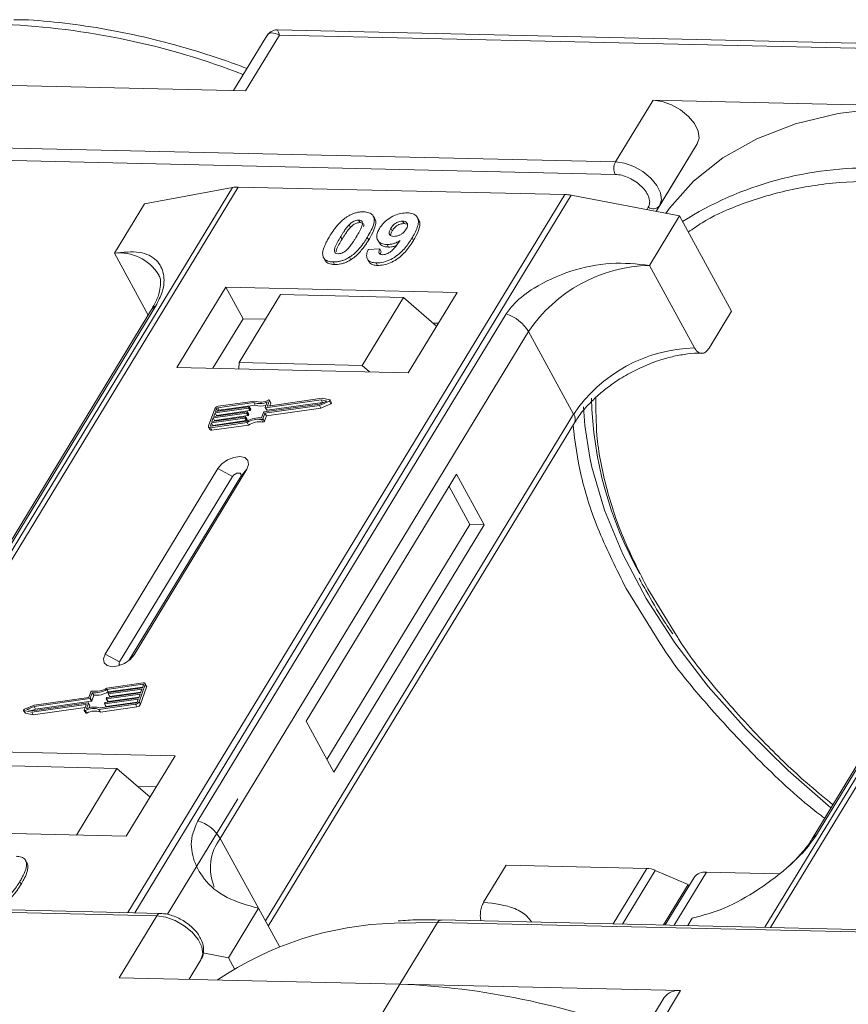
# Model space of a CAD drawing. Header units: millimetres. Extents: x -956 to 636, y -192 to 923.
# Tile 57 of 75: x 238 to 270, y 726 to 765. Entities that reach past the tile are written whole.
import ezdxf

# ---------------------------------------------------------------- set-up
doc = ezdxf.new("R2010")
doc.units = ezdxf.units.MM

msp = doc.modelspace()

# ---------------------------------------------------------------- linework, layer by layer
at = {"color": 7, "linetype": 'Continuous', "lineweight": 15}
for p, q in [((275.437, 764.432), (247.807, 765.066)), ((247.384, 764.827), (246.065, 762.659)), ((246.541, 762.648), (247.885, 764.858)), ((247.885, 764.858), (275.232, 764.23)), ((235.386, 762.904), (246.541, 762.648)), ((262.732, 762.276), (261.238, 759.821)), ((273.887, 762.02), (262.732, 762.276)), ((261.238, 759.821), (233.892, 760.449)), ((264.487, 760.536), (262.853, 757.849)), ((262.993, 758.081), (264.487, 760.536)), ((233.88, 759.951), (261.227, 759.324)), ((246.023, 758.804), (228.679, 730.3)), ((228.894, 730.295), (246.251, 758.821)), ((242.521, 758.159), (246.023, 758.804)), ((246.251, 758.821), (259.225, 758.523)), ((259.225, 758.523), (241.867, 729.997)), ((242.134, 729.991), (259.478, 758.495)), ((259.478, 758.495), (263.783, 757.671)), ((242.521, 758.159), (241.326, 756.195)), ((262.543, 758.018), (262.483, 757.92)), ((262.852, 757.849), (262.993, 758.081)), ((251.67, 757.565), (251.615, 757.666)), ((253.42, 757.513), (253.365, 757.614)), ((262.588, 755.707), (263.783, 757.671)), ((263.783, 757.671), (265.852, 753.889)), ((284.524, 757.92), (267.18, 729.416)), ((267.395, 729.411), (284.753, 757.937)), ((250.655, 757.321), (250.71, 757.221)), ((251.032, 757.508), (251.087, 757.407)), ((252.836, 757.367), (252.781, 757.468)), ((252.836, 757.367), (252.938, 757.347)), ((250.317, 756.849), (250.372, 756.748)), ((252.312, 757.181), (252.367, 757.08)), ((251.431, 756.72), (251.376, 756.821)), ((251.789, 756.717), (251.844, 756.616)), ((252.161, 756.538), (252.216, 756.437)), ((253.209, 756.696), (253.154, 756.797)), ((241.326, 756.195), (242.672, 753.735)), ((251.409, 756.334), (251.876, 756.365)), ((251.876, 756.365), (251.931, 756.265)), ((249.681, 755.956), (249.736, 755.855)), ((250.021, 755.846), (250.076, 755.745)), ((250.666, 756.034), (250.721, 755.933)), ((251.38, 755.962), (251.435, 755.861)), ((251.727, 755.807), (251.783, 755.706)), ((264.381, 752.429), (262.588, 755.707)), ((245.751, 754.849), (243.809, 751.657)), ((254.945, 754.638), (245.751, 754.849)), ((245.751, 754.849), (246.44, 753.588)), ((247.929, 754.55), (246.285, 751.849)), ((252.813, 754.438), (247.929, 754.55)), ((253.003, 751.446), (254.945, 754.638)), ((230.724, 733.968), (242.974, 754.1)), ((251.17, 751.737), (252.813, 754.438)), ((252.813, 754.438), (254.129, 753.296)), ((242.803, 753.951), (230.553, 733.818)), ((256.898, 753.781), (244.647, 733.648)), ((264.956, 752.416), (265.852, 753.889)), ((246.44, 753.588), (245.245, 751.624)), ((247.331, 753.568), (246.44, 753.588)), ((254.198, 753.41), (253.992, 753.415)), ((245.534, 732.946), (257.784, 753.079)), ((259.577, 749.801), (257.784, 753.079)), ((281.304, 753.068), (269.054, 732.935)), ((269.225, 733.084), (281.476, 753.217)), ((246.285, 751.849), (246.267, 751.601)), ((251.17, 751.737), (246.285, 751.849)), ((243.809, 751.657), (253.003, 751.446)), ((251.464, 751.481), (251.17, 751.737)), ((246.865, 750.258), (245.434, 750.055)), ((246.908, 750.318), (245.455, 750.112)), ((246.92, 750.157), (246.865, 750.258)), ((247.275, 749.885), (249.483, 750.199)), ((247.323, 750.067), (247.402, 750.287)), ((249.544, 750.369), (247.336, 750.056)), ((247.392, 749.955), (249.599, 750.268)), ((247.417, 750.134), (247.491, 750.34)), ((249.579, 750.428), (247.43, 750.123)), ((247.545, 750.253), (247.49, 750.354)), ((247.491, 750.34), (247.546, 750.239)), ((247.508, 750.134), (247.546, 750.239)), ((249.477, 750.144), (249.871, 750.31)), ((249.483, 750.199), (249.772, 750.321)), ((249.533, 750.043), (249.926, 750.209)), ((249.772, 750.321), (249.544, 750.369)), ((249.599, 750.268), (249.544, 750.369)), ((249.89, 750.362), (249.579, 750.428)), ((249.599, 750.268), (249.631, 750.261)), ((249.871, 750.31), (249.926, 750.209)), ((249.957, 750.253), (249.902, 750.354)), ((245.314, 750.011), (245.07, 749.33)), ((246.583, 749.841), (245.255, 749.652)), ((245.275, 749.709), (246.604, 749.898)), ((245.326, 749.851), (245.275, 749.709)), ((246.655, 750.04), (245.326, 749.851)), ((245.382, 749.75), (245.326, 749.851)), ((245.347, 749.908), (246.675, 750.096)), ((245.388, 750.021), (245.347, 749.908)), ((245.382, 749.75), (246.71, 749.939)), ((245.442, 749.921), (245.388, 750.021)), ((245.434, 750.055), (245.49, 749.954)), ((245.49, 749.954), (246.92, 750.157)), ((246.638, 749.74), (246.583, 749.841)), ((246.617, 749.886), (246.607, 749.858)), ((246.662, 749.757), (246.607, 749.858)), ((246.672, 749.793), (246.617, 749.893)), ((246.672, 749.785), (246.617, 749.886)), ((246.71, 749.939), (246.655, 750.04)), ((246.662, 749.757), (246.672, 749.785)), ((246.688, 750.085), (246.678, 750.056)), ((246.733, 749.956), (246.678, 750.056)), ((246.743, 749.991), (246.688, 750.092)), ((246.743, 749.984), (246.688, 750.085)), ((246.733, 749.956), (246.743, 749.984)), ((247.173, 749.649), (247.252, 749.869)), ((247.231, 749.617), (247.31, 749.836)), ((247.31, 749.836), (249.477, 750.144)), ((247.365, 749.736), (247.31, 749.836)), ((247.323, 750.06), (247.379, 749.959)), ((259.577, 749.801), (247.327, 729.668)), ((247.392, 749.955), (247.336, 750.056)), ((247.365, 749.736), (249.533, 750.043)), ((247.423, 750.123), (247.417, 750.134)), ((249.533, 750.043), (249.477, 750.144)), ((245.184, 749.454), (245.143, 749.34)), ((245.149, 749.26), (246.602, 749.467)), ((245.169, 749.317), (246.6, 749.52)), ((246.512, 749.642), (245.184, 749.454)), ((245.239, 749.353), (245.184, 749.454)), ((245.204, 749.511), (246.532, 749.699)), ((245.255, 749.652), (245.204, 749.511)), ((245.239, 749.353), (246.567, 749.542)), ((245.31, 749.552), (245.255, 749.652)), ((245.3, 749.524), (245.31, 749.552)), ((245.31, 749.552), (246.638, 749.74)), ((245.372, 749.723), (245.382, 749.75)), ((246.567, 749.542), (246.512, 749.642)), ((246.546, 749.688), (246.535, 749.659)), ((246.591, 749.558), (246.535, 749.659)), ((246.601, 749.594), (246.545, 749.695)), ((246.546, 749.688), (246.601, 749.587)), ((246.591, 749.558), (246.601, 749.587)), ((246.657, 749.366), (246.602, 749.467)), ((247.169, 749.584), (247.225, 749.483)), ((247.286, 749.516), (247.231, 749.617)), ((247.286, 749.516), (247.365, 749.736)), ((247.441, 729.46), (259.604, 749.448)), ((245.071, 749.286), (245.126, 749.185)), ((245.143, 749.34), (245.155, 749.317)), ((245.204, 749.16), (245.149, 749.26)), ((245.204, 749.16), (246.657, 749.366)), ((245.229, 749.326), (245.239, 749.353)), ((245.441, 747.637), (240.959, 740.271)), ((242.108, 740.245), (246.59, 747.61)), ((245.441, 747.637), (246.017, 747.325)), ((246.59, 747.61), (246.345, 747.317)), ((246.017, 747.325), (241.535, 739.959)), ((241.903, 740.018), (246.345, 747.317)), ((254.923, 747.419), (248.947, 737.598)), ((256.026, 745.402), (254.923, 747.419)), ((255.452, 745.415), (254.624, 746.928)), ((249.775, 736.085), (255.452, 745.415)), ((250.05, 735.581), (256.026, 745.402)), ((256.026, 745.402), (255.452, 745.415)), ((261.661, 742.88), (263.043, 740.65)), ((263.661, 741.013), (262.523, 742.861)), ((241.535, 739.959), (240.959, 740.271)), ((242.108, 740.245), (241.957, 740.064)), ((242.473, 739.124), (241.02, 738.918)), ((242.453, 739.068), (241.023, 738.864)), ((241.078, 738.764), (241.023, 738.864)), ((241.078, 738.764), (242.448, 738.958)), ((242.418, 738.874), (241.09, 738.686)), ((241.11, 738.742), (242.439, 738.931)), ((242.308, 738.374), (242.553, 739.055)), ((242.363, 738.273), (242.608, 738.954)), ((242.367, 738.732), (242.418, 738.874)), ((242.439, 738.931), (242.479, 739.044)), ((242.474, 739.029), (242.453, 739.068)), ((242.607, 738.998), (242.551, 739.099)), ((242.553, 739.055), (242.608, 738.954)), ((240.347, 738.499), (238.139, 738.186)), ((240.312, 738.548), (238.145, 738.24)), ((240.391, 738.768), (240.312, 738.548)), ((240.402, 738.398), (240.347, 738.499)), ((240.449, 738.735), (240.37, 738.516)), ((240.426, 738.415), (240.37, 738.516)), ((240.426, 738.415), (240.504, 738.635)), ((240.504, 738.635), (240.449, 738.735)), ((242.276, 738.477), (240.947, 738.288)), ((240.968, 738.345), (242.296, 738.534)), ((241.005, 738.499), (241.016, 738.527)), ((241.006, 738.491), (241.061, 738.39)), ((242.347, 738.676), (241.019, 738.487)), ((241.074, 738.386), (241.019, 738.487)), ((241.039, 738.544), (242.367, 738.732)), ((241.074, 738.386), (242.306, 738.561)), ((241.077, 738.697), (241.087, 738.726)), ((241.077, 738.69), (241.132, 738.589)), ((241.145, 738.585), (241.09, 738.686)), ((241.145, 738.585), (242.377, 738.76)), ((242.235, 738.363), (242.276, 738.477)), ((242.296, 738.534), (242.347, 738.676)), ((238.145, 738.24), (237.752, 738.075)), ((238.139, 738.186), (237.85, 738.064)), ((237.85, 738.064), (238.078, 738.016)), ((238.043, 737.957), (240.192, 738.262)), ((238.046, 738.022), (238.195, 738.085)), ((238.078, 738.016), (240.286, 738.329)), ((238.098, 737.856), (240.169, 738.15)), ((238.195, 738.085), (238.139, 738.186)), ((238.195, 738.085), (240.402, 738.398)), ((240.205, 738.25), (240.132, 738.045)), ((240.203, 738.243), (240.192, 738.262)), ((240.299, 738.317), (240.22, 738.098)), ((240.354, 738.224), (240.299, 738.325)), ((240.354, 738.217), (240.299, 738.317)), ((240.324, 738.133), (240.354, 738.217)), ((240.714, 738.067), (242.168, 738.273)), ((240.77, 737.966), (240.714, 738.067)), ((240.758, 738.127), (242.188, 738.33)), ((240.77, 737.966), (242.223, 738.172)), ((240.934, 738.3), (240.944, 738.328)), ((240.934, 738.293), (240.989, 738.192)), ((241.002, 738.187), (240.947, 738.288)), ((241.002, 738.187), (242.234, 738.362)), ((242.168, 738.273), (242.223, 738.172)), ((242.363, 738.273), (242.308, 738.374)), ((237.72, 738.031), (237.775, 737.93)), ((237.733, 738.023), (238.043, 737.957)), ((237.788, 737.922), (237.733, 738.023)), ((237.788, 737.922), (238.098, 737.856)), ((238.098, 737.856), (238.043, 737.957)), ((240.132, 738.03), (240.187, 737.93)), ((240.23, 737.926), (240.175, 738.027)), ((248.947, 737.598), (250.05, 735.581)), ((243.74, 736.224), (234.546, 736.435)), ((241.798, 733.032), (243.74, 736.224)), ((236.545, 735.841), (241.429, 735.729)), ((239.816, 733.078), (241.429, 735.729)), ((241.429, 735.729), (242.745, 734.588)), ((242.993, 734.996), (242.254, 735.013)), ((246.231, 734.523), (243.438, 729.932)), ((232.604, 733.243), (241.798, 733.032)), ((245.534, 732.946), (247.051, 730.173)), ((237.763, 732.118), (237.758, 732.127)), ((237.821, 732.023), (237.876, 731.922)), ((255.999, 730.412), (256.896, 731.885)), ((256.896, 731.885), (262.483, 731.757)), ((262.483, 731.757), (261.143, 729.555)), ((262.818, 731.678), (261.521, 729.546)), ((262.818, 731.678), (264.122, 731.121)), ((263.572, 729.499), (264.852, 731.603)), ((267.713, 731.537), (264.852, 731.603)), ((237.564, 731.224), (237.619, 731.123)), ((263.141, 729.509), (264.122, 731.121)), ((264.364, 731.395), (263.215, 729.507)), ((264.158, 731.057), (264.122, 731.121)), ((215.666, 730.495), (243.012, 729.868)), ((243.158, 729.968), (215.812, 730.595)), ((243.012, 729.868), (241.518, 727.413)), ((247.051, 730.173), (245.856, 728.209)), ((247.051, 730.173), (247.885, 728.649)), ((252.44, 729.581), (254.167, 729.612)), ((252.673, 727.157), (254.167, 729.612)), ((254.167, 729.612), (281.514, 728.984)), ((281.66, 729.084), (254.313, 729.712)), ((264.113, 729.487), (264.29, 729.778)), ((244.846, 728.402), (245.856, 728.209)), ((244.767, 728.127), (244.293, 727.349)), ((244.293, 727.349), (244.767, 728.127)), ((245.856, 728.209), (246.095, 727.771)), ((241.518, 727.413), (252.673, 727.157)), ((252.673, 727.157), (251.329, 724.947)), ((263.828, 726.901), (252.673, 727.157)), ((262.483, 724.691), (263.828, 726.901)), ((263.177, 726.624), (261.682, 724.168))]:
    msp.add_line(p, q, dxfattribs=at)
at = {"color": 7, "linetype": 'Continuous', "lineweight": 15, "flags": 128}
for points in [[(264.487, 760.536), (264.558, 760.769), (264.519, 761.045), (264.374, 761.34), (264.135, 761.629), (263.822, 761.887), (263.464, 762.092), (263.09, 762.225), (262.732, 762.276)], [(273.887, 762.02), (271.926, 761.974), (270.087, 761.743), (268.391, 761.33), (266.856, 760.739), (265.5, 759.978), (264.337, 759.054), (263.38, 757.977), (263.236, 757.776)], [(262.993, 758.081), (263.064, 758.314), (263.025, 758.59), (262.88, 758.885), (262.641, 759.174), (262.329, 759.432), (261.97, 759.637), (261.596, 759.77), (261.238, 759.821)], [(247.447, 750.358), (247.457, 750.361), (247.466, 750.363), (247.475, 750.363), (247.482, 750.361), (247.488, 750.358), (247.491, 750.353), (247.492, 750.347), (247.491, 750.34)], [(249.89, 750.362), (249.897, 750.359), (249.902, 750.354), (249.904, 750.347), (249.902, 750.339), (249.898, 750.331), (249.891, 750.323), (249.881, 750.316), (249.871, 750.31)], [(249.926, 750.209), (249.937, 750.215), (249.946, 750.222), (249.953, 750.23), (249.958, 750.238), (249.959, 750.246), (249.957, 750.253)], [(246.604, 749.898), (246.607, 749.898), (246.61, 749.898), (246.613, 749.897), (246.615, 749.895), (246.617, 749.894), (246.617, 749.891), (246.618, 749.889), (246.617, 749.886)], [(246.675, 750.096), (246.679, 750.097), (246.682, 750.096), (246.684, 750.095), (246.686, 750.094), (246.688, 750.092), (246.689, 750.09), (246.689, 750.087), (246.688, 750.085)], [(247.336, 750.056), (247.333, 750.055), (247.33, 750.056), (247.327, 750.057), (247.325, 750.058), (247.323, 750.06), (247.323, 750.062), (247.323, 750.065), (247.323, 750.067)], [(247.43, 750.123), (247.427, 750.123), (247.423, 750.123), (247.421, 750.124), (247.419, 750.125), (247.417, 750.127), (247.416, 750.129), (247.416, 750.132), (247.417, 750.134)], [(260.216, 748.08), (260.021, 749.354), (259.97, 750.092)], [(246.532, 749.699), (246.536, 749.699), (246.539, 749.699), (246.542, 749.698), (246.544, 749.697), (246.545, 749.695), (246.546, 749.693), (246.546, 749.69), (246.546, 749.688)], [(245.149, 749.26), (245.128, 749.259), (245.109, 749.261), (245.093, 749.266), (245.08, 749.274), (245.071, 749.285), (245.066, 749.299), (245.066, 749.314), (245.07, 749.33)], [(245.143, 749.34), (245.142, 749.335), (245.142, 749.33), (245.144, 749.325), (245.147, 749.322), (245.151, 749.319), (245.156, 749.317), (245.162, 749.317), (245.169, 749.317)], [(246.59, 747.61), (246.661, 747.799), (246.633, 747.961), (246.511, 748.072), (246.314, 748.114), (246.072, 748.082), (245.82, 747.98), (245.599, 747.823), (245.441, 747.637)], [(269.799, 734.159), (268.098, 735.64), (266.432, 737.283), (264.927, 738.983), (263.598, 740.722), (262.46, 742.481), (261.525, 744.243), (260.802, 745.988), (260.299, 747.697), (260.216, 748.08)], [(246.345, 747.317), (246.365, 747.371), (246.357, 747.417), (246.322, 747.449), (246.266, 747.461), (246.197, 747.451), (246.125, 747.422), (246.062, 747.378), (246.017, 747.325)], [(240.959, 740.271), (240.888, 740.082), (240.916, 739.92), (241.038, 739.809), (241.235, 739.767), (241.477, 739.799), (241.729, 739.901), (241.95, 740.058), (242.108, 740.245)], [(241.535, 739.959), (241.515, 739.905), (241.523, 739.859), (241.558, 739.827), (241.562, 739.826)], [(242.479, 739.044), (242.481, 739.05), (242.48, 739.055), (242.479, 739.059), (242.476, 739.063), (242.472, 739.066), (242.466, 739.067), (242.46, 739.068), (242.453, 739.068)], [(242.473, 739.124), (242.494, 739.126), (242.513, 739.124), (242.529, 739.119), (242.542, 739.11), (242.551, 739.099), (242.556, 739.086), (242.556, 739.071), (242.553, 739.055)], [(241.019, 738.487), (241.015, 738.487), (241.012, 738.487), (241.009, 738.488), (241.007, 738.489), (241.006, 738.491), (241.005, 738.493), (241.005, 738.496), (241.005, 738.499)], [(241.09, 738.686), (241.086, 738.685), (241.083, 738.686), (241.081, 738.687), (241.079, 738.688), (241.077, 738.69), (241.076, 738.692), (241.076, 738.694), (241.077, 738.697)], [(237.733, 738.023), (237.725, 738.026), (237.72, 738.031), (237.718, 738.038), (237.72, 738.045), (237.724, 738.054), (237.732, 738.062), (237.741, 738.069), (237.752, 738.075)], [(240.192, 738.262), (240.196, 738.262), (240.199, 738.262), (240.202, 738.261), (240.204, 738.26), (240.205, 738.258), (240.206, 738.256), (240.206, 738.253), (240.205, 738.25)], [(240.286, 738.329), (240.289, 738.329), (240.293, 738.329), (240.295, 738.328), (240.297, 738.327), (240.299, 738.325), (240.3, 738.323), (240.3, 738.32), (240.299, 738.317)], [(240.947, 738.288), (240.944, 738.288), (240.941, 738.288), (240.938, 738.289), (240.936, 738.291), (240.934, 738.292), (240.934, 738.295), (240.933, 738.297), (240.934, 738.3)], [(240.175, 738.027), (240.165, 738.023), (240.156, 738.022), (240.147, 738.022), (240.14, 738.023), (240.135, 738.027), (240.131, 738.032), (240.13, 738.038), (240.132, 738.045)], [(240.187, 737.93), (240.19, 737.926), (240.195, 737.923), (240.203, 737.921), (240.211, 737.921), (240.221, 737.923), (240.23, 737.926)], [(243.012, 729.868), (243.37, 729.817), (243.744, 729.683), (244.102, 729.479), (244.415, 729.221), (244.654, 728.932), (244.799, 728.637), (244.838, 728.361), (244.767, 728.127)]]:
    msp.add_lwpolyline(points, dxfattribs=at)
at = {"color": 7, "linetype": 'Continuous', "lineweight": 15}
for centre, radius, start, end in [((235.613, 735.227), 30.085, 68.8867, 87.4164), ((261.713, 759.561), 0.541, 151.2883, 206.0774), ((271.245, 745.828), 13.749, 88.173, 122.2769), ((246.219, 757.698), 1.123, 88.3644, 100.0749), ((259.183, 756.985), 1.539, 78.9596, 88.4511), ((262.736, 758.279), 0.325, 233.4992, 322.3259), ((241.518, 754.349), 1.856, 32.7281, 95.9449), ((262.722, 749.757), 5.951, 91.2925, 146.0732), ((243.133, 753.745), 0.389, 114.0472, 148.0355), ((256.384, 752.221), 1.642, 31.4947, 71.765), ((264.515, 746.479), 5.951, 91.2925, 146.0732), ((247.098, 750.945), 0.726, 251.2927, 294.8085), ((247.134, 750.933), 0.655, 249.8549, 298.6145), ((247.53, 750.246), 0.0171, 336.1246, 26.8104), ((275.339, 750.824), 15.062, 181.473, 209.2705), ((245.478, 749.93), 0.183, 97.4207, 153.8527), ((245.442, 749.994), 0.0609, 97.4207, 153.8527), ((245.498, 749.893), 0.0615, 97.5763, 152.4403), ((246.579, 749.871), 0.0305, 277.4207, 333.8527), ((246.651, 750.07), 0.0305, 277.4207, 333.8527), ((246.664, 749.789), 0.00882, 336.9348, 26.0002), ((246.706, 749.969), 0.0305, 277.4207, 333.8527), ((246.735, 749.987), 0.00882, 336.9348, 26.0002), ((247.145, 750.799), 0.68, 250.6487, 287.8017), ((247.279, 749.855), 0.0305, 97.4207, 153.8527), ((247.388, 749.966), 0.0119, 216.6597, 287.1115), ((259.304, 749.603), 0.338, 332.7392, 35.9387), ((246.508, 749.673), 0.0305, 277.4207, 333.8527), ((246.563, 749.572), 0.0305, 277.4207, 333.8527), ((247.082, 748.715), 0.939, 84.4424, 120.9301), ((246.593, 749.59), 0.00882, 336.9348, 26.0002), ((247.036, 748.797), 0.798, 80.3986, 122.9491), ((246.635, 749.77), 0.0305, 277.4207, 333.8527), ((247.091, 748.696), 0.798, 80.3986, 122.9491), ((247.178, 749.642), 0.0589, 261.7629, 334.647), ((247.233, 749.541), 0.0589, 261.7629, 334.647), ((245.183, 749.228), 0.0713, 216.6597, 287.1115), ((240.54, 739.67), 0.939, 264.4424, 300.9301), ((240.586, 739.588), 0.798, 260.3986, 302.9491), ((242.559, 738.975), 0.0529, 336.9348, 26.0002), ((240.343, 738.53), 0.0305, 277.4207, 333.8527), ((240.444, 738.743), 0.0589, 81.7629, 154.647), ((240.595, 739.569), 0.939, 264.4424, 300.9301), ((241.043, 738.513), 0.0305, 97.4207, 153.8527), ((241.114, 738.712), 0.0305, 97.4207, 153.8527), ((241.142, 738.596), 0.0119, 216.6597, 287.1115), ((240.489, 737.452), 0.655, 69.8549, 118.6145), ((240.525, 737.439), 0.726, 71.2927, 114.8085), ((240.346, 738.22), 0.00882, 336.9348, 26.0002), ((240.398, 738.429), 0.0305, 277.4207, 333.8527), ((240.972, 738.315), 0.0305, 97.4207, 153.8527), ((240.999, 738.199), 0.0119, 216.6597, 287.1115), ((241.07, 738.397), 0.0119, 216.6597, 287.1115), ((242.144, 738.454), 0.183, 277.4207, 333.8527), ((242.18, 738.39), 0.0609, 277.4207, 333.8527), ((242.199, 738.354), 0.183, 277.4207, 333.8527), ((237.79, 737.939), 0.017, 210.2186, 262.8226), ((240.544, 737.351), 0.655, 69.8549, 118.6145), ((244.134, 732.089), 1.642, 31.4947, 71.765), ((269.384, 732.729), 0.389, 114.0436, 148.1804), ((247.09, 731.776), 1.948, 143.0587, 202.974), ((262.443, 730.834), 0.924, 66.0507, 87.522), ((264.788, 731.075), 0.531, 83.0653, 142.99), ((243.166, 729.799), 0.168, 92.0598, 156.0028), ((252.814, 716.409), 13.177, 91.6287, 124.0831), ((254.327, 729.535), 0.177, 94.3757, 154.3004), ((251.412, 696.872), 30.311, 68.9709, 87.6149), ((263.735, 726.215), 0.692, 82.2958, 143.7595)]:
    msp.add_arc(centre, radius, start, end, dxfattribs=at)
for points, knots in [([(246.596, 763.531), (246.392, 763.609), (245.644, 763.895), (244.337, 764.304), (242.676, 764.752), (241.002, 765.102), (239.341, 765.342), (238.112, 765.463), (237.46, 765.468), (237.334, 765.469)], [0, 0, 0, 0, 0.064257, 0.235538, 0.411454, 0.590698, 0.772379, 0.955884, 1, 1, 1, 1]), ([(247.806, 765.066), (247.755, 765.063), (247.667, 765.057), (247.52, 764.989), (247.453, 764.912), (247.416, 764.87)], [0, 0, 0, 0, 0.389383, 0.666862, 1, 1, 1, 1]), ([(247.807, 765.061), (247.807, 765.062), (247.806, 765.081), (247.824, 765.015), (247.865, 764.91), (247.885, 764.858)], [0, 0, 0, 0, 0.044603, 0.521109, 1, 1, 1, 1]), ([(247.885, 764.858), (247.774, 764.903), (247.6, 764.973), (247.444, 764.919), (247.388, 764.828), (247.362, 764.787)], [0, 0, 0, 0, 0.498413, 0.772928, 1, 1, 1, 1]), ([(261.227, 759.324), (261.313, 759.316), (261.489, 759.299), (261.778, 759.194), (262.052, 759.037), (262.288, 758.842), (262.469, 758.624), (262.58, 758.398), (262.613, 758.184), (262.566, 758.073), (262.543, 758.018)], [0, 0, 0, 0, 0.12225, 0.25, 0.37775, 0.5, 0.62225, 0.75, 0.87775, 1, 1, 1, 1]), ([(264.133, 757.031), (264.311, 757.158), (264.878, 757.562), (266.149, 758.141), (267.954, 758.705), (270.085, 759.048), (271.624, 759.061), (272.382, 759.068)], [0, 0, 0, 0, 0.088375, 0.281114, 0.527622, 0.767417, 1, 1, 1, 1]), ([(249.875, 756.859), (249.916, 756.925), (250.01, 757.073), (250.209, 757.332), (250.416, 757.538), (250.569, 757.637), (250.586, 757.648)], [0, 0, 0, 0, 0.236731, 0.537555, 0.949668, 1, 1, 1, 1]), ([(250.586, 757.648), (250.627, 757.672), (250.709, 757.721), (250.84, 757.776), (250.974, 757.814), (251.082, 757.83), (251.168, 757.836), (251.21, 757.836), (251.231, 757.836)], [0, 0, 0, 0, 0.193776, 0.3936, 0.587864, 0.788908, 0.894169, 1, 1, 1, 1]), ([(251.231, 757.836), (251.306, 757.829), (251.456, 757.815), (251.599, 757.713), (251.668, 757.565), (251.633, 757.267), (251.485, 757.01), (251.376, 756.821)], [0, 0, 0, 0, 0.147566, 0.296688, 0.431278, 0.580404, 1, 1, 1, 1]), ([(251.858, 757.172), (251.903, 757.238), (251.993, 757.37), (252.202, 757.554), (252.451, 757.696), (252.722, 757.786), (252.886, 757.793), (252.971, 757.796)], [0, 0, 0, 0, 0.197927, 0.397728, 0.597413, 0.790584, 1, 1, 1, 1]), ([(252.971, 757.796), (253.046, 757.789), (253.195, 757.775), (253.342, 757.671), (253.418, 757.517), (253.396, 757.251), (253.275, 757), (253.171, 756.826), (253.154, 756.797)], [0, 0, 0, 0, 0.148288, 0.297745, 0.443713, 0.607791, 0.934708, 1, 1, 1, 1]), ([(250.317, 756.849), (250.337, 756.882), (250.378, 756.947), (250.435, 757.036), (250.489, 757.115), (250.54, 757.184), (250.593, 757.254), (250.634, 757.299), (250.655, 757.321)], [0, 0, 0, 0, 0.2059417, 0.4119594, 0.558149, 0.7045024, 0.8518015, 1, 1, 1, 1]), ([(250.372, 756.748), (250.393, 756.781), (250.433, 756.846), (250.49, 756.935), (250.544, 757.014), (250.595, 757.083), (250.648, 757.153), (250.689, 757.198), (250.71, 757.221)], [0, 0, 0, 0, 0.205942, 0.411959, 0.558149, 0.704502, 0.851801, 1, 1, 1, 1]), ([(250.655, 757.321), (250.689, 757.355), (250.744, 757.41), (250.844, 757.47), (250.935, 757.501), (250.997, 757.508), (251.029, 757.508), (251.032, 757.508)], [0, 0, 0, 0, 0.334804, 0.542561, 0.750382, 0.970721, 1, 1, 1, 1]), ([(250.71, 757.221), (250.744, 757.254), (250.8, 757.309), (250.899, 757.369), (250.99, 757.4), (251.052, 757.407), (251.084, 757.407), (251.087, 757.407)], [0, 0, 0, 0, 0.334804, 0.542561, 0.750382, 0.970721, 1, 1, 1, 1]), ([(251.032, 757.508), (251.063, 757.505), (251.119, 757.499), (251.172, 757.459), (251.193, 757.385), (251.166, 757.249), (251.068, 757.056), (250.98, 756.909), (250.936, 756.835)], [0, 0, 0, 0, 0.104614, 0.188814, 0.273512, 0.444127, 0.719481, 1, 1, 1, 1]), ([(251.087, 757.407), (251.118, 757.404), (251.174, 757.398), (251.226, 757.358), (251.245, 757.304), (251.235, 757.261), (251.23, 757.24)], [0, 0, 0, 0, 0.293658, 0.530016, 0.767769, 1, 1, 1, 1]), ([(251.431, 756.72), (251.469, 756.785), (251.59, 756.99), (251.705, 757.26), (251.724, 757.482), (251.674, 757.542), (251.661, 757.559)], [0, 0, 0, 0, 0.220552, 0.687786, 0.91457, 1, 1, 1, 1]), ([(252.312, 757.181), (252.34, 757.223), (252.385, 757.291), (252.482, 757.378), (252.577, 757.429), (252.681, 757.464), (252.745, 757.467), (252.781, 757.468)], [0, 0, 0, 0, 0.2913202, 0.4655393, 0.6416315, 0.798664, 1, 1, 1, 1]), ([(252.367, 757.08), (252.395, 757.122), (252.441, 757.19), (252.537, 757.277), (252.632, 757.329), (252.736, 757.363), (252.8, 757.366), (252.836, 757.367)], [0, 0, 0, 0, 0.29132, 0.465539, 0.641632, 0.798664, 1, 1, 1, 1]), ([(252.781, 757.468), (252.817, 757.464), (252.892, 757.455), (252.957, 757.395), (252.984, 757.316), (252.962, 757.225), (252.929, 757.166), (252.914, 757.139)], [0, 0, 0, 0, 0.207955, 0.420406, 0.62732, 0.827707, 1, 1, 1, 1]), ([(253.209, 756.696), (253.248, 756.762), (253.364, 756.959), (253.466, 757.226), (253.473, 757.438), (253.422, 757.495), (253.412, 757.507)], [0, 0, 0, 0, 0.227122, 0.68486, 0.934898, 1, 1, 1, 1]), ([(249.618, 756.06), (249.612, 756.087), (249.599, 756.142), (249.607, 756.26), (249.647, 756.412), (249.72, 756.578), (249.797, 756.728), (249.849, 756.815), (249.875, 756.859)], [0, 0, 0, 0, 0.118441, 0.239346, 0.459593, 0.684925, 0.84224, 1, 1, 1, 1]), ([(250.22, 756.174), (250.183, 756.179), (250.124, 756.186), (250.077, 756.231), (250.062, 756.308), (250.091, 756.444), (250.191, 756.636), (250.275, 756.777), (250.317, 756.849)], [0, 0, 0, 0, 0.12537, 0.20229, 0.279179, 0.464758, 0.730582, 1, 1, 1, 1]), ([(250.936, 756.835), (250.916, 756.802), (250.875, 756.736), (250.818, 756.648), (250.764, 756.568), (250.713, 756.499), (250.66, 756.429), (250.618, 756.383), (250.598, 756.36)], [0, 0, 0, 0, 0.20527, 0.410616, 0.55715, 0.703844, 0.851471, 1, 1, 1, 1]), ([(252.161, 756.538), (252.087, 756.545), (251.938, 756.561), (251.801, 756.672), (251.739, 756.826), (251.765, 757.002), (251.83, 757.12), (251.858, 757.172)], [0, 0, 0, 0, 0.210189, 0.421773, 0.623603, 0.837034, 1, 1, 1, 1]), ([(252.435, 756.863), (252.398, 756.867), (252.329, 756.874), (252.263, 756.922), (252.238, 756.988), (252.255, 757.078), (252.291, 757.142), (252.312, 757.181)], [0, 0, 0, 0, 0.213937, 0.398075, 0.583091, 0.751666, 1, 1, 1, 1]), ([(252.301, 756.903), (252.304, 756.924), (252.309, 756.98), (252.345, 757.041), (252.367, 757.08)], [0, 0, 0, 0, 0.366323, 1, 1, 1, 1]), ([(252.914, 757.139), (252.888, 757.1), (252.844, 757.035), (252.743, 756.953), (252.641, 756.901), (252.533, 756.866), (252.468, 756.864), (252.435, 756.863)], [0, 0, 0, 0, 0.267394, 0.447214, 0.627122, 0.813065, 1, 1, 1, 1]), ([(250.134, 756.242), (250.138, 756.269), (250.149, 756.362), (250.249, 756.535), (250.331, 756.677), (250.372, 756.748)], [0, 0, 0, 0, 0.166989, 0.580698, 1, 1, 1, 1]), ([(251.376, 756.821), (251.335, 756.755), (251.241, 756.606), (251.045, 756.352), (250.84, 756.148), (250.688, 756.048), (250.666, 756.034)], [0, 0, 0, 0, 0.237281, 0.538591, 0.932677, 1, 1, 1, 1]), ([(250.721, 755.933), (250.76, 755.959), (250.838, 756.012), (250.969, 756.123), (251.107, 756.266), (251.235, 756.427), (251.343, 756.579), (251.401, 756.673), (251.431, 756.72)], [0, 0, 0, 0, 0.118595, 0.239509, 0.447458, 0.659935, 0.829685, 1, 1, 1, 1]), ([(253.154, 756.797), (253.113, 756.732), (252.988, 756.535), (252.77, 756.263), (252.458, 756.017), (252.168, 755.873), (251.914, 755.81), (251.777, 755.808), (251.727, 755.807)], [0, 0, 0, 0, 0.142337, 0.429127, 0.589943, 0.751205, 0.909895, 1, 1, 1, 1]), ([(251.783, 755.706), (251.863, 755.709), (252.025, 755.715), (252.293, 755.803), (252.556, 755.945), (252.858, 756.197), (253.061, 756.46), (253.179, 756.648), (253.209, 756.696)], [0, 0, 0, 0, 0.14324, 0.28761, 0.430449, 0.591135, 0.89544, 1, 1, 1, 1]), ([(251.853, 756.621), (251.864, 756.598), (251.898, 756.522), (252.027, 756.454), (252.16, 756.442), (252.216, 756.437)], [0, 0, 0, 0, 0.20752, 0.66568, 1, 1, 1, 1]), ([(251.983, 756.133), (252.016, 756.135), (252.081, 756.139), (252.198, 756.186), (252.33, 756.267), (252.501, 756.443), (252.605, 756.591), (252.677, 756.693)], [0, 0, 0, 0, 0.112015, 0.224355, 0.367768, 0.565827, 1, 1, 1, 1]), ([(252.677, 756.693), (252.636, 756.669), (252.552, 756.622), (252.441, 756.58), (252.353, 756.557), (252.288, 756.544), (252.223, 756.538), (252.182, 756.538), (252.161, 756.538)], [0, 0, 0, 0, 0.243491, 0.496266, 0.61821, 0.741704, 0.870158, 1, 1, 1, 1]), ([(252.216, 756.437), (252.256, 756.438), (252.336, 756.439), (252.442, 756.463), (252.505, 756.485), (252.522, 756.491)], [0, 0, 0, 0, 0.409454, 0.83528, 1, 1, 1, 1]), ([(242.974, 754.1), (243.069, 754.288), (243.31, 754.768), (243.32, 755.404), (243.036, 755.967), (242.384, 756.3), (241.677, 756.23), (241.326, 756.195)], [0, 0, 0, 0, 0.125713, 0.321276, 0.524466, 0.763484, 1, 1, 1, 1]), ([(250.021, 755.846), (249.983, 755.848), (249.907, 755.852), (249.806, 755.876), (249.72, 755.917), (249.667, 755.968), (249.634, 756.017), (249.623, 756.046), (249.618, 756.06)], [0, 0, 0, 0, 0.192635, 0.388697, 0.582015, 0.783044, 0.890959, 1, 1, 1, 1]), ([(250.598, 756.36), (250.564, 756.327), (250.508, 756.273), (250.409, 756.212), (250.319, 756.182), (250.257, 756.174), (250.225, 756.174), (250.22, 756.174)], [0, 0, 0, 0, 0.333678, 0.540413, 0.747264, 0.961209, 1, 1, 1, 1]), ([(251.727, 755.807), (251.653, 755.814), (251.517, 755.828), (251.392, 755.921), (251.336, 756.062), (251.359, 756.209), (251.398, 756.308), (251.409, 756.334)], [0, 0, 0, 0, 0.242788, 0.438865, 0.634801, 0.900936, 1, 1, 1, 1]), ([(251.876, 756.365), (251.86, 756.326), (251.835, 756.265), (251.843, 756.194), (251.88, 756.154), (251.932, 756.136), (251.969, 756.134), (251.983, 756.133)], [0, 0, 0, 0, 0.3447142, 0.5290593, 0.7142089, 0.8921959, 1, 1, 1, 1]), ([(251.9, 756.152), (251.901, 756.172), (251.905, 756.209), (251.923, 756.248), (251.931, 756.265)], [0, 0, 0, 0, 0.569737, 1, 1, 1, 1]), ([(249.739, 755.857), (249.749, 755.846), (249.777, 755.815), (249.85, 755.78), (249.935, 755.758), (250.013, 755.748), (250.055, 755.746), (250.076, 755.745)], [0, 0, 0, 0, 0.143925, 0.415852, 0.697483, 0.848301, 1, 1, 1, 1]), ([(250.666, 756.034), (250.626, 756.01), (250.544, 755.961), (250.412, 755.906), (250.279, 755.868), (250.17, 755.852), (250.084, 755.846), (250.042, 755.846), (250.021, 755.846)], [0, 0, 0, 0, 0.193769, 0.393564, 0.587886, 0.789131, 0.894283, 1, 1, 1, 1]), ([(250.076, 755.745), (250.115, 755.746), (250.194, 755.746), (250.321, 755.765), (250.453, 755.8), (250.566, 755.846), (250.655, 755.893), (250.699, 755.919), (250.721, 755.933)], [0, 0, 0, 0, 0.193594, 0.390501, 0.584817, 0.78683, 0.892868, 1, 1, 1, 1]), ([(251.438, 755.863), (251.466, 755.824), (251.522, 755.751), (251.66, 755.713), (251.752, 755.708), (251.783, 755.706)], [0, 0, 0, 0, 0.4158523, 0.8021376, 1, 1, 1, 1]), ([(262.588, 755.707), (262.083, 755.762), (261.074, 755.871), (259.437, 755.532), (258.13, 754.932), (257.28, 754.303), (257.001, 753.922), (256.898, 753.781)], [0, 0, 0, 0, 0.249096, 0.498243, 0.745205, 0.90541, 1, 1, 1, 1]), ([(243.073, 755.35), (243.082, 755.338), (243.137, 755.264), (243.166, 755.101), (243.153, 754.777), (243.046, 754.392), (242.881, 754.095), (242.801, 753.95)], [0, 0, 0, 0, 0.054359, 0.333223, 0.559722, 0.78604, 1, 1, 1, 1]), ([(261.808, 751.428), (262.088, 751.569), (262.482, 751.766), (263.072, 751.973), (263.564, 752.11), (264.109, 752.197), (264.483, 752.23), (264.65, 752.215), (264.661, 752.214)], [0, 0, 0, 0, 0.288391, 0.40474, 0.594322, 0.785544, 0.984773, 1, 1, 1, 1]), ([(264.956, 752.416), (264.919, 752.366), (264.846, 752.267), (264.709, 752.207), (264.571, 752.224), (264.458, 752.307), (264.403, 752.394), (264.381, 752.429)], [0, 0, 0, 0, 0.2146939, 0.4293877, 0.6440816, 0.8587754, 1, 1, 1, 1]), ([(259.617, 749.45), (259.656, 749.518), (259.792, 749.758), (260.118, 750.14), (260.54, 750.551), (260.983, 750.91), (261.405, 751.2), (261.7, 751.367), (261.808, 751.428)], [0, 0, 0, 0, 0.097286, 0.340622, 0.525469, 0.686972, 0.885597, 1, 1, 1, 1]), ([(262.523, 742.861), (262.18, 743.537), (261.483, 744.909), (260.816, 746.957), (260.459, 748.829), (260.46, 749.964), (260.46, 750.462)], [0, 0, 0, 0, 0.255322, 0.518562, 0.789217, 1, 1, 1, 1]), ([(259.551, 749.361), (259.637, 748.696), (259.814, 747.324), (260.525, 745.139), (261.284, 743.631), (261.661, 742.88)], [0, 0, 0, 0, 0.3212953, 0.6624869, 1, 1, 1, 1]), ([(262.186, 743.283), (262.209, 743.232), (262.284, 743.072), (262.383, 742.912), (262.451, 742.803)], [0, 0, 0, 0, 0.317467, 1, 1, 1, 1]), ([(262.451, 742.803), (262.67, 742.405), (262.989, 741.826), (263.392, 741.251), (263.518, 741.071)], [0, 0, 0, 0, 0.685846, 1, 1, 1, 1]), ([(269.876, 734.286), (269.526, 734.574), (268.582, 735.348), (267.03, 736.841), (265.324, 738.738), (264.16, 740.196), (263.697, 740.953), (263.661, 741.013)], [0, 0, 0, 0, 0.139905, 0.376826, 0.679842, 0.974606, 1, 1, 1, 1]), ([(263.043, 740.65), (263.046, 740.646), (263.524, 739.874), (264.78, 738.339), (266.843, 736.11), (268.476, 734.563), (269.446, 733.825), (269.548, 733.747)], [0, 0, 0, 0, 0.001708, 0.316913, 0.637904, 0.961869, 1, 1, 1, 1]), ([(244.647, 733.648), (244.558, 733.451), (244.33, 732.947), (244.418, 732.133), (244.864, 731.273), (245.736, 730.538), (246.614, 730.294), (247.051, 730.173)], [0, 0, 0, 0, 0.125713, 0.321276, 0.524466, 0.763484, 1, 1, 1, 1]), ([(264.29, 729.778), (264.705, 729.887), (265.534, 730.107), (266.932, 730.883), (268.082, 731.77), (268.854, 732.542), (269.125, 732.937), (269.225, 733.084)], [0, 0, 0, 0, 0.249096, 0.498243, 0.745205, 0.90541, 1, 1, 1, 1]), ([(269.052, 732.934), (269.049, 732.929), (268.974, 732.782), (268.723, 732.46), (268.402, 732.094), (268.167, 731.889), (268.105, 731.835)], [0, 0, 0, 0, 0.0148763, 0.4238311, 0.846052, 1, 1, 1, 1]), ([(237.418, 732.237), (237.455, 732.235), (237.532, 732.231), (237.632, 732.206), (237.719, 732.166), (237.772, 732.115), (237.804, 732.066), (237.815, 732.037), (237.821, 732.023)], [0, 0, 0, 0, 0.192627, 0.388684, 0.582013, 0.783201, 0.891038, 1, 1, 1, 1]), ([(237.821, 732.023), (237.827, 731.996), (237.84, 731.941), (237.831, 731.825), (237.795, 731.679), (237.724, 731.516), (237.646, 731.364), (237.591, 731.27), (237.564, 731.224)], [0, 0, 0, 0, 0.118432, 0.2393289, 0.4494336, 0.6641784, 0.8318201, 1, 1, 1, 1]), ([(237.619, 731.123), (237.657, 731.189), (237.743, 731.335), (237.852, 731.576), (237.907, 731.785), (237.882, 731.894), (237.876, 731.922)], [0, 0, 0, 0, 0.2367747, 0.5279276, 0.8783337, 1, 1, 1, 1]), ([(237.876, 731.922), (237.866, 731.948), (237.852, 731.986), (237.821, 732.015), (237.81, 732.024)], [0, 0, 0, 0, 0.667997, 1, 1, 1, 1]), ([(237.564, 731.224), (237.522, 731.158), (237.429, 731.01), (237.233, 730.755), (237.027, 730.549), (236.875, 730.449), (236.853, 730.435)], [0, 0, 0, 0, 0.236629, 0.537361, 0.932986, 1, 1, 1, 1]), ([(236.908, 730.334), (236.947, 730.36), (237.025, 730.413), (237.156, 730.525), (237.296, 730.67), (237.426, 730.833), (237.532, 730.985), (237.59, 731.077), (237.619, 731.123)], [0, 0, 0, 0, 0.11827, 0.23888, 0.450732, 0.667209, 0.83334, 1, 1, 1, 1]), ([(255.999, 730.412), (255.969, 730.351), (255.907, 730.229), (255.867, 729.997), (255.863, 729.802), (255.887, 729.703), (255.894, 729.675)], [0, 0, 0, 0, 0.295987, 0.591974, 0.887961, 1, 1, 1, 1]), ([(257.9, 729.629), (257.846, 729.703), (257.686, 729.922), (257.117, 730.27), (256.439, 730.356), (255.999, 730.412)], [0, 0, 0, 0, 0.152259, 0.448917, 1, 1, 1, 1]), ([(244.064, 729.681), (243.904, 729.763), (243.681, 729.878), (243.372, 729.954), (243.235, 729.958), (243.16, 729.961)], [0, 0, 0, 0, 0.538027, 0.74783, 1, 1, 1, 1]), ([(244.728, 729.006), (244.708, 729.046), (244.645, 729.169), (244.439, 729.412), (244.209, 729.577), (244.064, 729.681)], [0, 0, 0, 0, 0.1526432, 0.4684968, 1, 1, 1, 1]), ([(254.321, 729.698), (254.004, 729.709), (253.412, 729.73), (252.856, 729.687), (252.598, 729.667)], [0, 0, 0, 0, 0.533839, 1, 1, 1, 1]), ([(244.766, 728.143), (244.776, 728.155), (244.862, 728.256), (244.888, 728.531), (244.842, 728.811), (244.751, 728.966), (244.728, 729.006)], [0, 0, 0, 0, 0.054424, 0.4493774, 0.857077, 1, 1, 1, 1])]:
    msp.add_open_spline(points, degree=3, knots=knots, dxfattribs=at)

doc.saveas('drawing.dxf')
